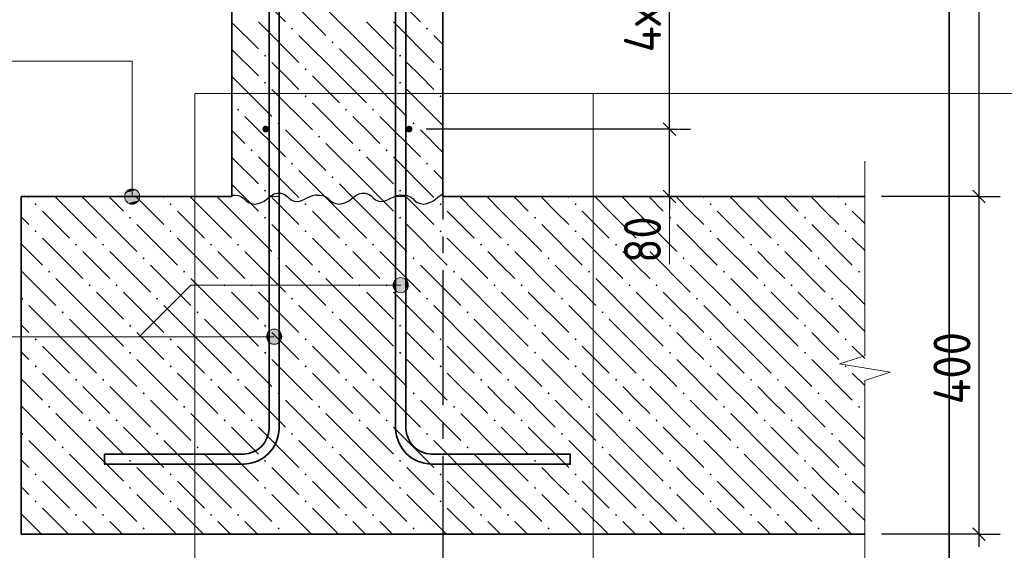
# Model space of a CAD drawing. Header units: millimetres. Extents: x 0 to 42000, y 0 to 29700.
# Tile 4 of 20: x 5649 to 11485, y 9208 to 12351. Entities that reach past the tile are written whole.
import ezdxf

# ---------------------------------------------------------------- set-up
doc = ezdxf.new("R2010")
doc.units = ezdxf.units.MM
doc.linetypes.add('______5', pattern=[1100, 800, -100, 100, -100])
for name, color, linetype, lineweight in [('Standard', 7, 'Continuous', 25), ('Выпуски арматуры Г-обр.', 52, 'Continuous', 25), ('ЖБ Плита Фундамента верхний уровень', 7, 'Continuous', 35), ('ЖБ Стена верхний уровень', 7, 'Continuous', 35), ('Позиционная метка линия выноска', 7, 'Continuous', 13), ('Примечания', 7, 'Continuous', 13), ('Стена фоновая арматура У1', 7, 'Continuous', 18), ('Стена фоновая арматура Х1', 7, 'Continuous', 35)]:
    doc.layers.add(name, color=color, linetype=linetype, lineweight=lineweight)
doc.layers.add('Оси', color=7, linetype='______5')
doc.styles.add('ISOCPEUR', font='txt')

msp = doc.modelspace()

# ---------------------------------------------------------------- hatches: boundary and pattern name
at = {"layer": 'ЖБ Плита Фундамента верхний уровень', "linetype": 'Continuous', "lineweight": 18, "transparency": 33554687}
for points in [[(5737.3, 11257.9), (5743.8, 11264.4), (5750.3, 11257.9), (5743.8, 11251.4)], [(6537.3, 11257.9), (6543.8, 11264.4), (6550.3, 11257.9), (6543.8, 11251.4)], [(7337.3, 11257.9), (7343.8, 11264.4), (7350.3, 11257.9), (7343.8, 11251.4)], [(8137.3, 11257.9), (8143.8, 11264.4), (8150.3, 11257.9), (8143.8, 11251.4)], [(8937.3, 11257.9), (8943.8, 11264.4), (8950.3, 11257.9), (8943.8, 11251.4)], [(9737.3, 11257.9), (9743.8, 11264.4), (9750.3, 11257.9), (9743.8, 11251.4)], [(10537.3, 11257.9), (10543.8, 11264.4), (10550.3, 11257.9), (10543.8, 11251.4)], [(6297.3, 11177.9), (6303.8, 11184.4), (6310.3, 11177.9), (6303.8, 11171.4)], [(7097.3, 11177.9), (7103.8, 11184.4), (7110.3, 11177.9), (7103.8, 11171.4)], [(7897.3, 11177.9), (7903.8, 11184.4), (7910.3, 11177.9), (7903.8, 11171.4)], [(8697.3, 11177.9), (8703.8, 11184.4), (8710.3, 11177.9), (8703.8, 11171.4)], [(9497.3, 11177.9), (9503.8, 11184.4), (9510.3, 11177.9), (9503.8, 11171.4)], [(10297.3, 11177.9), (10303.8, 11184.4), (10310.3, 11177.9), (10303.8, 11171.4)], [(5737.3, 11097.9), (5743.8, 11104.4), (5750.3, 11097.9), (5743.8, 11091.4)], [(6537.3, 11097.9), (6543.8, 11104.4), (6550.3, 11097.9), (6543.8, 11091.4)], [(7337.3, 11097.9), (7343.8, 11104.4), (7350.3, 11097.9), (7343.8, 11091.4)], [(8137.3, 11097.9), (8143.8, 11104.4), (8150.3, 11097.9), (8143.8, 11091.4)], [(8937.3, 11097.9), (8943.8, 11104.4), (8950.3, 11097.9), (8943.8, 11091.4)], [(9737.3, 11097.9), (9743.8, 11104.4), (9750.3, 11097.9), (9743.8, 11091.4)], [(10537.3, 11097.9), (10543.8, 11104.4), (10550.3, 11097.9), (10543.8, 11091.4)], [(5977.3, 11017.9), (5983.8, 11024.4), (5990.3, 11017.9), (5983.8, 11011.4)], [(6137.3, 11017.9), (6143.8, 11024.4), (6150.3, 11017.9), (6143.8, 11011.4)], [(6777.3, 11017.9), (6783.8, 11024.4), (6790.3, 11017.9), (6783.8, 11011.4)], [(6937.3, 11017.9), (6943.8, 11024.4), (6950.3, 11017.9), (6943.8, 11011.4)], [(7577.3, 11017.9), (7583.8, 11024.4), (7590.3, 11017.9), (7583.8, 11011.4)], [(7737.3, 11017.9), (7743.8, 11024.4), (7750.3, 11017.9), (7743.8, 11011.4)], [(8377.3, 11017.9), (8383.8, 11024.4), (8390.3, 11017.9), (8383.8, 11011.4)], [(8537.3, 11017.9), (8543.8, 11024.4), (8550.3, 11017.9), (8543.8, 11011.4)], [(9177.3, 11017.9), (9183.8, 11024.4), (9190.3, 11017.9), (9183.8, 11011.4)], [(9337.3, 11017.9), (9343.8, 11024.4), (9350.3, 11017.9), (9343.8, 11011.4)], [(9977.3, 11017.9), (9983.8, 11024.4), (9990.3, 11017.9), (9983.8, 11011.4)], [(10137.3, 11017.9), (10143.8, 11024.4), (10150.3, 11017.9), (10143.8, 11011.4)], [(6377.3, 10937.9), (6383.8, 10944.4), (6390.3, 10937.9), (6383.8, 10931.4)], [(7177.3, 10937.9), (7183.8, 10944.4), (7190.3, 10937.9), (7183.8, 10931.4)], [(7977.3, 10937.9), (7983.8, 10944.4), (7990.3, 10937.9), (7983.8, 10931.4)], [(8777.3, 10937.9), (8783.8, 10944.4), (8790.3, 10937.9), (8783.8, 10931.4)], [(9577.3, 10937.9), (9583.8, 10944.4), (9590.3, 10937.9), (9583.8, 10931.4)], [(10377.3, 10937.9), (10383.8, 10944.4), (10390.3, 10937.9), (10383.8, 10931.4)], [(5817.3, 10857.9), (5823.8, 10864.4), (5830.3, 10857.9), (5823.8, 10851.4)], [(6617.3, 10857.9), (6623.8, 10864.4), (6630.3, 10857.9), (6623.8, 10851.4)], [(7417.3, 10857.9), (7423.8, 10864.4), (7430.3, 10857.9), (7423.8, 10851.4)], [(8217.3, 10857.9), (8223.8, 10864.4), (8230.3, 10857.9), (8223.8, 10851.4)], [(9017.3, 10857.9), (9023.8, 10864.4), (9030.3, 10857.9), (9023.8, 10851.4)], [(9817.3, 10857.9), (9823.8, 10864.4), (9830.3, 10857.9), (9823.8, 10851.4)], [(10617.3, 10857.9), (10623.8, 10864.4), (10630.3, 10857.9), (10623.8, 10851.4)], [(6057.3, 10777.9), (6063.8, 10784.4), (6070.3, 10777.9), (6063.8, 10771.4)], [(6217.3, 10777.9), (6223.8, 10784.4), (6230.3, 10777.9), (6223.8, 10771.4)], [(6857.3, 10777.9), (6863.8, 10784.4), (6870.3, 10777.9), (6863.8, 10771.4)], [(7017.3, 10777.9), (7023.8, 10784.4), (7030.3, 10777.9), (7023.8, 10771.4)], [(7657.3, 10777.9), (7663.8, 10784.4), (7670.3, 10777.9), (7663.8, 10771.4)], [(7817.3, 10777.9), (7823.8, 10784.4), (7830.3, 10777.9), (7823.8, 10771.4)], [(8457.3, 10777.9), (8463.8, 10784.4), (8470.3, 10777.9), (8463.8, 10771.4)], [(8617.3, 10777.9), (8623.8, 10784.4), (8630.3, 10777.9), (8623.8, 10771.4)], [(9257.3, 10777.9), (9263.8, 10784.4), (9270.3, 10777.9), (9263.8, 10771.4)], [(9417.3, 10777.9), (9423.8, 10784.4), (9430.3, 10777.9), (9423.8, 10771.4)], [(10057.3, 10777.9), (10063.8, 10784.4), (10070.3, 10777.9), (10063.8, 10771.4)], [(10217.3, 10777.9), (10223.8, 10784.4), (10230.3, 10777.9), (10223.8, 10771.4)], [(5657.4, 10698), (5663.8, 10704.4), (5670.3, 10697.9), (5663.8, 10691.4), (5657.4, 10697.7)], [(6457.3, 10697.9), (6463.8, 10704.4), (6470.3, 10697.9), (6463.8, 10691.4)], [(7257.3, 10697.9), (7263.8, 10704.4), (7270.3, 10697.9), (7263.8, 10691.4)], [(8057.3, 10697.9), (8063.8, 10704.4), (8070.3, 10697.9), (8063.8, 10691.4)], [(8857.3, 10697.9), (8863.8, 10704.4), (8870.3, 10697.9), (8863.8, 10691.4)], [(9657.3, 10697.9), (9663.8, 10704.4), (9670.3, 10697.9), (9663.8, 10691.4)], [(10457.3, 10697.9), (10463.8, 10704.4), (10470.3, 10697.9), (10463.8, 10691.4)], [(5897.3, 10617.9), (5903.8, 10624.4), (5910.3, 10617.9), (5903.8, 10611.4)], [(6697.3, 10617.9), (6703.8, 10624.4), (6710.3, 10617.9), (6703.8, 10611.4)], [(7497.3, 10617.9), (7503.8, 10624.4), (7510.3, 10617.9), (7503.8, 10611.4)], [(8297.3, 10617.9), (8303.8, 10624.4), (8310.3, 10617.9), (8303.8, 10611.4)], [(9097.3, 10617.9), (9103.8, 10624.4), (9110.3, 10617.9), (9103.8, 10611.4)], [(9897.3, 10617.9), (9903.8, 10624.4), (9910.3, 10617.9), (9903.8, 10611.4)], [(6297.3, 10537.9), (6303.8, 10544.4), (6310.3, 10537.9), (6303.8, 10531.4)], [(7097.3, 10537.9), (7103.8, 10544.4), (7110.3, 10537.9), (7103.8, 10531.4)], [(7897.3, 10537.9), (7903.8, 10544.4), (7910.3, 10537.9), (7903.8, 10531.4)], [(8697.3, 10537.9), (8703.8, 10544.4), (8710.3, 10537.9), (8703.8, 10531.4)], [(9497.3, 10537.9), (9503.8, 10544.4), (9510.3, 10537.9), (9503.8, 10531.4)], [(10297.3, 10537.9), (10303.8, 10544.4), (10310.3, 10537.9), (10303.8, 10531.4)], [(5737.3, 10457.9), (5743.8, 10464.4), (5750.3, 10457.9), (5743.8, 10451.4)], [(6537.3, 10457.9), (6543.8, 10464.4), (6550.3, 10457.9), (6543.8, 10451.4)], [(7337.3, 10457.9), (7343.8, 10464.4), (7350.3, 10457.9), (7343.8, 10451.4)], [(8137.3, 10457.9), (8143.8, 10464.4), (8150.3, 10457.9), (8143.8, 10451.4)], [(8937.3, 10457.9), (8943.8, 10464.4), (8950.3, 10457.9), (8943.8, 10451.4)], [(9737.3, 10457.9), (9743.8, 10464.4), (9750.3, 10457.9), (9743.8, 10451.4)], [(10537.3, 10457.9), (10543.8, 10464.4), (10550.3, 10457.9), (10543.8, 10451.4)], [(6297.3, 10377.9), (6303.8, 10384.4), (6310.3, 10377.9), (6303.8, 10371.4)], [(7097.3, 10377.9), (7103.8, 10384.4), (7110.3, 10377.9), (7103.8, 10371.4)], [(7897.3, 10377.9), (7903.8, 10384.4), (7910.3, 10377.9), (7903.8, 10371.4)], [(8697.3, 10377.9), (8703.8, 10384.4), (8710.3, 10377.9), (8703.8, 10371.4)], [(9497.3, 10377.9), (9503.8, 10384.4), (9510.3, 10377.9), (9503.8, 10371.4)], [(10297.3, 10377.9), (10303.8, 10384.4), (10310.3, 10377.9), (10303.8, 10371.4)], [(5737.3, 10297.9), (5743.8, 10304.4), (5750.3, 10297.9), (5743.8, 10291.4)], [(6537.3, 10297.9), (6543.8, 10304.4), (6550.3, 10297.9), (6543.8, 10291.4)], [(7337.3, 10297.9), (7343.8, 10304.4), (7350.3, 10297.9), (7343.8, 10291.4)], [(8137.3, 10297.9), (8143.8, 10304.4), (8150.3, 10297.9), (8143.8, 10291.4)], [(8937.3, 10297.9), (8943.8, 10304.4), (8950.3, 10297.9), (8943.8, 10291.4)], [(9737.3, 10297.9), (9743.8, 10304.4), (9750.3, 10297.9), (9743.8, 10291.4)], [(10537.3, 10297.9), (10543.8, 10304.4), (10550.3, 10297.9), (10543.8, 10291.4)], [(5977.3, 10217.9), (5983.8, 10224.4), (5990.3, 10217.9), (5983.8, 10211.4)], [(6137.3, 10217.9), (6143.8, 10224.4), (6150.3, 10217.9), (6143.8, 10211.4)], [(6777.3, 10217.9), (6783.8, 10224.4), (6790.3, 10217.9), (6783.8, 10211.4)], [(6937.3, 10217.9), (6943.8, 10224.4), (6950.3, 10217.9), (6943.8, 10211.4)], [(7577.3, 10217.9), (7583.8, 10224.4), (7590.3, 10217.9), (7583.8, 10211.4)], [(7737.3, 10217.9), (7743.8, 10224.4), (7750.3, 10217.9), (7743.8, 10211.4)], [(8377.3, 10217.9), (8383.8, 10224.4), (8390.3, 10217.9), (8383.8, 10211.4)], [(8537.3, 10217.9), (8543.8, 10224.4), (8550.3, 10217.9), (8543.8, 10211.4)], [(9177.3, 10217.9), (9183.8, 10224.4), (9190.3, 10217.9), (9183.8, 10211.4)], [(9337.3, 10217.9), (9343.8, 10224.4), (9350.3, 10217.9), (9343.8, 10211.4)], [(9977.3, 10217.9), (9983.8, 10224.4), (9990.3, 10217.9), (9983.8, 10211.4)], [(10137.3, 10217.9), (10143.8, 10224.4), (10150.3, 10217.9), (10143.8, 10211.4)], [(6377.3, 10137.9), (6383.8, 10144.4), (6390.3, 10137.9), (6383.8, 10131.4)], [(7177.3, 10137.9), (7183.8, 10144.4), (7190.3, 10137.9), (7183.8, 10131.4)], [(7977.3, 10137.9), (7983.8, 10144.4), (7990.3, 10137.9), (7983.8, 10131.4)], [(8777.3, 10137.9), (8783.8, 10144.4), (8790.3, 10137.9), (8783.8, 10131.4)], [(9577.3, 10137.9), (9583.8, 10144.4), (9590.3, 10137.9), (9583.8, 10131.4)], [(10377.3, 10137.9), (10383.8, 10144.4), (10390.3, 10137.9), (10383.8, 10131.4)], [(5817.3, 10057.9), (5823.8, 10064.4), (5830.3, 10057.9), (5823.8, 10051.4)], [(6617.3, 10057.9), (6623.8, 10064.4), (6630.3, 10057.9), (6623.8, 10051.4)], [(7417.3, 10057.9), (7423.8, 10064.4), (7430.3, 10057.9), (7423.8, 10051.4)], [(8217.3, 10057.9), (8223.8, 10064.4), (8230.3, 10057.9), (8223.8, 10051.4)], [(9017.3, 10057.9), (9023.8, 10064.4), (9030.3, 10057.9), (9023.8, 10051.4)], [(9817.3, 10057.9), (9823.8, 10064.4), (9830.3, 10057.9), (9823.8, 10051.4)], [(10617.3, 10057.9), (10623.8, 10064.4), (10630.3, 10057.9), (10623.8, 10051.4)], [(6057.3, 9977.9), (6063.8, 9984.4), (6070.3, 9977.9), (6063.8, 9971.4)], [(6217.3, 9977.9), (6223.8, 9984.4), (6230.3, 9977.9), (6223.8, 9971.4)], [(6857.3, 9977.9), (6863.8, 9984.4), (6870.3, 9977.9), (6863.8, 9971.4)], [(7017.3, 9977.9), (7023.8, 9984.4), (7030.3, 9977.9), (7023.8, 9971.4)], [(7657.3, 9977.9), (7663.8, 9984.4), (7670.3, 9977.9), (7663.8, 9971.4)], [(7817.3, 9977.9), (7823.8, 9984.4), (7830.3, 9977.9), (7823.8, 9971.4)], [(8457.3, 9977.9), (8463.8, 9984.4), (8470.3, 9977.9), (8463.8, 9971.4)], [(8617.3, 9977.9), (8623.8, 9984.4), (8630.3, 9977.9), (8623.8, 9971.4)], [(9257.3, 9977.9), (9263.8, 9984.4), (9270.3, 9977.9), (9263.8, 9971.4)], [(9417.3, 9977.9), (9423.8, 9984.4), (9430.3, 9977.9), (9423.8, 9971.4)], [(10057.3, 9977.9), (10063.8, 9984.4), (10070.3, 9977.9), (10063.8, 9971.4)], [(10217.3, 9977.9), (10223.8, 9984.4), (10230.3, 9977.9), (10223.8, 9971.4)], [(5657.4, 9898), (5663.8, 9904.4), (5670.3, 9897.9), (5663.8, 9891.4), (5657.4, 9897.7)], [(6457.3, 9897.9), (6463.8, 9904.4), (6470.3, 9897.9), (6463.8, 9891.4)], [(7257.3, 9897.9), (7263.8, 9904.4), (7270.3, 9897.9), (7263.8, 9891.4)], [(8057.3, 9897.9), (8063.8, 9904.4), (8070.3, 9897.9), (8063.8, 9891.4)], [(8857.3, 9897.9), (8863.8, 9904.4), (8870.3, 9897.9), (8863.8, 9891.4)], [(9657.3, 9897.9), (9663.8, 9904.4), (9670.3, 9897.9), (9663.8, 9891.4)], [(10457.3, 9897.9), (10463.8, 9904.4), (10470.3, 9897.9), (10463.8, 9891.4)], [(5897.3, 9817.9), (5903.8, 9824.4), (5910.3, 9817.9), (5903.8, 9811.4)], [(6697.3, 9817.9), (6703.8, 9824.4), (6710.3, 9817.9), (6703.8, 9811.4)], [(7497.3, 9817.9), (7503.8, 9824.4), (7510.3, 9817.9), (7503.8, 9811.4)], [(8297.3, 9817.9), (8303.8, 9824.4), (8310.3, 9817.9), (8303.8, 9811.4)], [(9097.3, 9817.9), (9103.8, 9824.4), (9110.3, 9817.9), (9103.8, 9811.4)], [(9897.3, 9817.9), (9903.8, 9824.4), (9910.3, 9817.9), (9903.8, 9811.4)], [(6297.3, 9737.9), (6303.8, 9744.4), (6310.3, 9737.9), (6303.8, 9731.4)], [(7097.3, 9737.9), (7103.8, 9744.4), (7110.3, 9737.9), (7103.8, 9731.4)], [(7897.3, 9737.9), (7903.8, 9744.4), (7910.3, 9737.9), (7903.8, 9731.4)], [(8697.3, 9737.9), (8703.8, 9744.4), (8710.3, 9737.9), (8703.8, 9731.4)], [(9497.3, 9737.9), (9503.8, 9744.4), (9510.3, 9737.9), (9503.8, 9731.4)], [(10297.3, 9737.9), (10303.8, 9744.4), (10310.3, 9737.9), (10303.8, 9731.4)], [(5737.3, 9657.9), (5743.8, 9664.4), (5750.3, 9657.9), (5743.8, 9651.4)], [(6537.3, 9657.9), (6543.8, 9664.4), (6550.3, 9657.9), (6543.8, 9651.4)], [(7337.3, 9657.9), (7343.8, 9664.4), (7350.3, 9657.9), (7343.8, 9651.4)], [(8137.3, 9657.9), (8143.8, 9664.4), (8150.3, 9657.9), (8143.8, 9651.4)], [(8937.3, 9657.9), (8943.8, 9664.4), (8950.3, 9657.9), (8943.8, 9651.4)], [(9737.3, 9657.9), (9743.8, 9664.4), (9750.3, 9657.9), (9743.8, 9651.4)], [(10537.3, 9657.9), (10543.8, 9664.4), (10550.3, 9657.9), (10543.8, 9651.4)], [(6297.3, 9577.9), (6303.8, 9584.4), (6310.3, 9577.9), (6303.8, 9571.4)], [(7097.3, 9577.9), (7103.8, 9584.4), (7110.3, 9577.9), (7103.8, 9571.4)], [(7897.3, 9577.9), (7903.8, 9584.4), (7910.3, 9577.9), (7903.8, 9571.4)], [(8697.3, 9577.9), (8703.8, 9584.4), (8710.3, 9577.9), (8703.8, 9571.4)], [(9497.3, 9577.9), (9503.8, 9584.4), (9510.3, 9577.9), (9503.8, 9571.4)], [(10297.3, 9577.9), (10303.8, 9584.4), (10310.3, 9577.9), (10303.8, 9571.4)], [(5737.3, 9497.9), (5743.8, 9504.4), (5750.3, 9497.9), (5743.8, 9491.4)], [(6537.3, 9497.9), (6543.8, 9504.4), (6550.3, 9497.9), (6543.8, 9491.4)], [(7337.3, 9497.9), (7343.8, 9504.4), (7350.3, 9497.9), (7343.8, 9491.4)], [(8137.3, 9497.9), (8143.8, 9504.4), (8150.3, 9497.9), (8143.8, 9491.4)], [(8937.3, 9497.9), (8943.8, 9504.4), (8950.3, 9497.9), (8943.8, 9491.4)], [(9737.3, 9497.9), (9743.8, 9504.4), (9750.3, 9497.9), (9743.8, 9491.4)], [(10537.3, 9497.9), (10543.8, 9504.4), (10550.3, 9497.9), (10543.8, 9491.4)], [(5977.3, 9417.9), (5983.8, 9424.4), (5990.3, 9417.9), (5983.8, 9411.4)], [(6137.3, 9417.9), (6143.8, 9424.4), (6150.3, 9417.9), (6143.8, 9411.4)], [(6777.3, 9417.9), (6783.8, 9424.4), (6790.3, 9417.9), (6783.8, 9411.4)], [(6937.3, 9417.9), (6943.8, 9424.4), (6950.3, 9417.9), (6943.8, 9411.4)], [(7577.3, 9417.9), (7583.8, 9424.4), (7590.3, 9417.9), (7583.8, 9411.4)], [(7737.3, 9417.9), (7743.8, 9424.4), (7750.3, 9417.9), (7743.8, 9411.4)], [(8377.3, 9417.9), (8383.8, 9424.4), (8390.3, 9417.9), (8383.8, 9411.4)], [(8537.3, 9417.9), (8543.8, 9424.4), (8550.3, 9417.9), (8543.8, 9411.4)], [(9177.3, 9417.9), (9183.8, 9424.4), (9190.3, 9417.9), (9183.8, 9411.4)], [(9337.3, 9417.9), (9343.8, 9424.4), (9350.3, 9417.9), (9343.8, 9411.4)], [(9977.3, 9417.9), (9983.8, 9424.4), (9990.3, 9417.9), (9983.8, 9411.4)], [(10137.3, 9417.9), (10143.8, 9424.4), (10150.3, 9417.9), (10143.8, 9411.4)], [(6377.3, 9337.9), (6383.8, 9344.4), (6390.3, 9337.9), (6383.8, 9331.4)], [(7177.3, 9337.9), (7183.8, 9344.4), (7190.3, 9337.9), (7183.8, 9331.4)], [(7977.3, 9337.9), (7983.8, 9344.4), (7990.3, 9337.9), (7983.8, 9331.4)], [(8777.3, 9337.9), (8783.8, 9344.4), (8790.3, 9337.9), (8783.8, 9331.4)], [(9577.3, 9337.9), (9583.8, 9344.4), (9590.3, 9337.9), (9583.8, 9331.4)], [(10377.3, 9337.9), (10383.8, 9344.4), (10390.3, 9337.9), (10383.8, 9331.4)]]:
    msp.add_hatch(color=7, dxfattribs=at).paths.add_polyline_path(points, flags=16)
at = {"layer": 'ЖБ Стена верхний уровень', "linetype": 'Continuous', "lineweight": 18, "transparency": 33554687}
for points in [[(7257.3, 12297.9), (7263.8, 12304.4), (7270.3, 12297.9), (7263.8, 12291.4)], [(8057.3, 12297.9), (8063.8, 12304.4), (8070.3, 12297.9), (8063.8, 12291.4)], [(7497.3, 12217.9), (7503.8, 12224.4), (7510.3, 12217.9), (7503.8, 12211.4)], [(7097.3, 12137.9), (7103.8, 12144.4), (7110.3, 12137.9), (7103.8, 12131.4)], [(7897.3, 12137.9), (7903.8, 12144.4), (7910.3, 12137.9), (7903.8, 12131.4)], [(7337.3, 12057.9), (7343.8, 12064.4), (7350.3, 12057.9), (7343.8, 12051.4)], [(8137.3, 12057.9), (8143.8, 12064.4), (8150.3, 12057.9), (8143.8, 12051.4)], [(7097.3, 11977.9), (7103.8, 11984.4), (7110.3, 11977.9), (7103.8, 11971.4)], [(7897.3, 11977.9), (7903.8, 11984.4), (7910.3, 11977.9), (7903.8, 11971.4)], [(7337.3, 11897.9), (7343.8, 11904.4), (7350.3, 11897.9), (7343.8, 11891.4)], [(8137.3, 11897.9), (8143.8, 11904.4), (8150.3, 11897.9), (8143.8, 11891.4)], [(6937.3, 11817.9), (6943.8, 11824.4), (6950.3, 11817.9), (6943.8, 11811.4)], [(7577.3, 11817.9), (7583.8, 11824.4), (7590.3, 11817.9), (7583.8, 11811.4)], [(7737.3, 11817.9), (7743.8, 11824.4), (7750.3, 11817.9), (7743.8, 11811.4)], [(7177.3, 11737.9), (7183.8, 11744.4), (7190.3, 11737.9), (7183.8, 11731.4)], [(7977.3, 11737.9), (7983.8, 11744.4), (7990.3, 11737.9), (7983.8, 11731.4)], [(7417.3, 11657.9), (7423.8, 11664.4), (7430.3, 11657.9), (7423.8, 11651.4)], [(7017.3, 11577.9), (7023.8, 11584.4), (7030.3, 11577.9), (7023.8, 11571.4)], [(7657.3, 11577.9), (7663.8, 11584.4), (7670.3, 11577.9), (7663.8, 11571.4)], [(7817.3, 11577.9), (7823.8, 11584.4), (7830.3, 11577.9), (7823.8, 11571.4)], [(7257.3, 11497.9), (7263.8, 11504.4), (7270.3, 11497.9), (7263.8, 11491.4)], [(8057.3, 11497.9), (8063.8, 11504.4), (8070.3, 11497.9), (8063.8, 11491.4)], [(7497.3, 11417.9), (7503.8, 11424.4), (7510.3, 11417.9), (7503.8, 11411.4)], [(7097.3, 11337.9), (7103.8, 11344.4), (7110.3, 11337.9), (7103.8, 11331.4)], [(7897.3, 11337.9), (7903.8, 11344.4), (7910.3, 11337.9), (7903.8, 11331.4)]]:
    msp.add_hatch(color=7, dxfattribs=at).paths.add_polyline_path(points, flags=16)
at = {"layer": 'Позиционная метка линия выноска', "linetype": 'Continuous', "lineweight": 13, "transparency": 33554687}
for points in [[(6271.2, 11303.2), (6361.2, 11303.2), (6354.9, 11325.7)], [(6271.2, 11303.2), (6354.9, 11325.7), (6277.5, 11325.7)], [(6277.5, 11325.7), (6354.9, 11325.7), (6338.7, 11341.9)], [(6277.5, 11325.7), (6338.7, 11341.9), (6293.7, 11341.9)], [(6293.7, 11341.9), (6338.7, 11341.9), (6316.2, 11348.2)], [(6277.5, 11280.7), (6361.2, 11303.2), (6271.2, 11303.2)], [(6277.5, 11280.7), (6354.9, 11280.7), (6361.2, 11303.2)], [(6293.7, 11264.5), (6354.9, 11280.7), (6277.5, 11280.7)], [(6293.7, 11264.5), (6338.7, 11264.5), (6354.9, 11280.7)], [(6338.7, 11264.5), (6293.7, 11264.5), (6316.2, 11258.2)], [(7868.8, 10756.3), (7868.8, 10801.3), (7862.5, 10778.8)], [(7885, 10740.1), (7885, 10817.5), (7868.8, 10801.3)], [(7885, 10740.1), (7868.8, 10801.3), (7868.8, 10756.3)], [(7907.5, 10733.8), (7907.5, 10823.7), (7885, 10817.5)], [(7907.5, 10733.8), (7885, 10817.5), (7885, 10740.1)], [(7929.9, 10740.1), (7929.9, 10817.5), (7907.5, 10823.7)], [(7929.9, 10740.1), (7907.5, 10823.7), (7907.5, 10733.8)], [(7946.1, 10756.3), (7946.1, 10801.3), (7929.9, 10817.5)], [(7946.1, 10756.3), (7929.9, 10817.5), (7929.9, 10740.1)], [(7946.1, 10801.3), (7946.1, 10756.3), (7952.4, 10778.8)], [(7134.9, 10434.7), (7134.9, 10512.1), (7118.8, 10495.9)], [(7157.4, 10428.4), (7157.4, 10518.4), (7134.9, 10512.1)], [(7157.4, 10428.4), (7134.9, 10512.1), (7134.9, 10434.7)], [(7180, 10434.7), (7180, 10512.1), (7157.4, 10518.4)], [(7180, 10434.7), (7157.4, 10518.4), (7157.4, 10428.4)], [(7196.1, 10450.9), (7196.1, 10495.9), (7180, 10512.1)], [(7196.1, 10450.9), (7180, 10512.1), (7180, 10434.7)], [(7118.8, 10450.9), (7118.8, 10495.9), (7112.5, 10473.4)], [(7134.9, 10434.7), (7118.8, 10495.9), (7118.8, 10450.9)], [(7196.1, 10495.9), (7196.1, 10450.9), (7202.5, 10473.4)]]:
    msp.add_hatch(color=7, dxfattribs=at).paths.add_polyline_path(points)
at = {"layer": 'Стена фоновая арматура У1', "linetype": 'Continuous', "lineweight": 13, "transparency": 33554687}
for points in [[(7127.4, 11703.2), (7125.9, 11710.9), (7121.6, 11717.4), (7115.1, 11721.7), (7107.5, 11723.2), (7099.8, 11721.7), (7093.3, 11717.4), (7089, 11710.9), (7087.5, 11703.2), (7089, 11695.6), (7093.3, 11689.1), (7099.8, 11684.8), (7107.5, 11683.2), (7115.1, 11684.8), (7121.6, 11689.1), (7125.9, 11695.6)], [(7977.4, 11703.2), (7975.9, 11710.9), (7971.6, 11717.4), (7965.1, 11721.7), (7957.4, 11723.2), (7949.8, 11721.7), (7943.3, 11717.4), (7939, 11710.9), (7937.4, 11703.2), (7939, 11695.6), (7943.3, 11689.1), (7949.8, 11684.8), (7957.4, 11683.2), (7965.1, 11684.8), (7971.6, 11689.1), (7975.9, 11695.6)]]:
    msp.add_hatch(color=7, dxfattribs=at).paths.add_polyline_path(points)

# ---------------------------------------------------------------- linework, layer by layer
at = {"layer": 'Standard', "color": 7, "linetype": 'Continuous', "lineweight": -3, "transparency": 33554687}
for p, q in [((11334.6, 25003.2), (11334.6, 11303.2)), ((9500.5, 11703.2), (9375.5, 11703.2)), ((9500.5, 11703.2), (9625.5, 11703.2)), ((9500.5, 11303.2), (9500.5, 11703.2)), ((9500.5, 11303.2), (9375.5, 11303.2)), ((9500.5, 11303.2), (9625.5, 11303.2)), ((9500.5, 11303.2), (9650.5, 11303.2)), ((9500.5, 11303.2), (9500.5, 11228.2)), ((11334.6, 11303.2), (11209.6, 11303.2)), ((11334.6, 11303.2), (11459.6, 11303.2)), ((11334.6, 11303.2), (11334.6, 9303.2)), ((11334.6, 9303.2), (10757.4, 9303.2)), ((11334.6, 9303.2), (11209.6, 9303.2)), ((11334.6, 9303.2), (11459.6, 9303.2)), ((11334.6, 9303.2), (11334.6, 9228.2))]:
    msp.add_line(p, q, dxfattribs=at)
at = {"layer": 'Standard', "color": 254, "linetype": 'Continuous', "lineweight": 13, "true_color": 0xc4c4ff, "transparency": 33554687}
msp.add_line((9047.7, 11914.7), (9047.7, 500), dxfattribs=at)
at = {"layer": 'Standard', "color": 7, "linetype": 'Continuous', "lineweight": 25, "transparency": 33554687}
for p, q in [((9538, 11665.7), (9463, 11740.7)), ((9538, 11265.7), (9463, 11340.7)), ((11297.1, 11340.7), (11372.1, 11265.7)), ((11297.1, 9340.7), (11372.1, 9265.7))]:
    msp.add_line(p, q, dxfattribs=at)
at = {"layer": 'Standard', "color": 7, "linetype": 'Continuous', "lineweight": 13, "transparency": 33554687}
msp.add_line((9500.5, 11303.2), (9500.5, 10903.2), dxfattribs=at)
at = {"layer": 'Standard', "color": 254, "linetype": 'Continuous', "lineweight": 35, "true_color": 0xc4c4ff, "transparency": 33554687}
msp.add_lwpolyline([(3044.4, 8803.2), (11157.4, 8803.2), (11157.4, 26503.2), (3044.4, 26503.2), (3044.4, 8803.2)], dxfattribs=at)
at = {"layer": 'Standard', "color": 7, "linetype": 'Continuous', "lineweight": -3, "transparency": 33554687}
for points in [[(9500.5, 11703.2), (9500.5, 12121.1), (9500.5, 12121.1), (9500.5, 13953.2)], [(9500.5, 11703.2), (9483.5, 11703.2), (9483.5, 11703.2), (9483.5, 11703.2), (9483.5, 11703.2), (9483.5, 11703.2), (9483.5, 11703.2), (9483.5, 11703.2), (9483.5, 11703.2), (8057.4, 11703.2)], [(11334.6, 11303.2), (11317.6, 11303.2), (11317.6, 11303.2), (10757.4, 11303.2)]]:
    msp.add_lwpolyline(points, dxfattribs=at)
at = {"layer": 'Standard', "color": 7, "linetype": 'Continuous', "lineweight": 13, "transparency": 33554687}
msp.add_lwpolyline([(6688, 500), (23000, 500), (23000, 11914.7), (6688, 11914.7), (6688, 500)], dxfattribs=at)
at = {"layer": 'Выпуски арматуры Г-обр.', "color": 7, "linetype": 'Continuous', "lineweight": 35, "transparency": 33554687}
for points in [[(7187.5, 16303.2), (7187.5, 9924.1), (7182.2, 9886.4), (7169.3, 9847.2), (7149.1, 9811.1), (7124.3, 9781.4), (7094.6, 9756.6), (7058.5, 9736.4), (7019.3, 9723.5), (6981.6, 9718.2), (6152.4, 9718.2), (6152.4, 9778.2), (6977.5, 9778.2), (7005.7, 9782.2), (7034.2, 9791.6), (7060.4, 9806.2), (7081.7, 9824), (7099.5, 9845.3), (7114.1, 9871.5), (7123.5, 9900), (7127.4, 9928.2), (7127.4, 16303.2), (7187.5, 16303.2)], [(7937.5, 14303.2), (7937.5, 9928.2), (7941.4, 9900), (7950.8, 9871.5), (7965.4, 9845.3), (7983.2, 9824), (8004.5, 9806.2), (8030.7, 9791.6), (8059.2, 9782.2), (8087.4, 9778.2), (8912.5, 9778.2), (8912.5, 9718.2), (8083.3, 9718.2), (8045.6, 9723.5), (8006.4, 9736.4), (7970.3, 9756.6), (7940.6, 9781.4), (7915.8, 9811.1), (7895.6, 9847.2), (7882.7, 9886.4), (7877.5, 9924.1), (7877.5, 14303.2), (7937.5, 14303.2)]]:
    msp.add_lwpolyline(points, dxfattribs=at)
at = {"layer": 'ЖБ Плита Фундамента верхний уровень', "color": 7, "linetype": 'Continuous', "lineweight": 35, "transparency": 33554687}
for p, q in [((5657.4, 11303.2), (5657.4, 9303.2)), ((6907.5, 11303.2), (5657.4, 11303.2)), ((10657.4, 11303.2), (8157.4, 11303.2)), ((5657.4, 9303.2), (10657.4, 9303.2))]:
    msp.add_line(p, q, dxfattribs=at)
at = {"layer": 'ЖБ Плита Фундамента верхний уровень', "color": 252, "linetype": 'Continuous', "lineweight": 18, "true_color": 0x8f8f8f, "transparency": 33554687}
for p, q in [((5698.4, 11303.2), (5703.8, 11297.9)), ((5943.8, 11217.9), (5858.4, 11303.2)), ((6018.4, 11303.2), (6103.8, 11217.9)), ((6178.4, 11303.2), (6263.8, 11217.9)), ((6423.8, 11217.9), (6343.8, 11297.9)), ((6498.4, 11303.2), (6503.8, 11297.9)), ((6743.8, 11217.9), (6658.4, 11303.2)), ((6818.4, 11303.2), (6903.8, 11217.9)), ((6978.4, 11303.2), (7063.8, 11217.9)), ((7223.8, 11217.9), (7143.8, 11297.9)), ((7298.4, 11303.2), (7303.8, 11297.9)), ((7543.8, 11217.9), (7458.4, 11303.2)), ((7618.4, 11303.2), (7703.8, 11217.9)), ((7778.4, 11303.2), (7863.8, 11217.9)), ((8023.8, 11217.9), (7943.8, 11297.9)), ((8098.4, 11303.2), (8103.8, 11297.9)), ((8343.8, 11217.9), (8258.4, 11303.2)), ((8418.4, 11303.2), (8503.8, 11217.9)), ((8578.4, 11303.2), (8663.8, 11217.9)), ((8823.8, 11217.9), (8743.8, 11297.9)), ((8898.4, 11303.2), (8903.8, 11297.9)), ((9143.8, 11217.9), (9058.4, 11303.2)), ((9218.4, 11303.2), (9303.8, 11217.9)), ((9378.4, 11303.2), (9463.8, 11217.9)), ((9623.8, 11217.9), (9543.8, 11297.9)), ((9698.4, 11303.2), (9703.8, 11297.9)), ((9943.8, 11217.9), (9858.4, 11303.2)), ((10018.4, 11303.2), (10103.8, 11217.9)), ((10178.4, 11303.2), (10263.8, 11217.9)), ((10423.8, 11217.9), (10343.8, 11297.9)), ((10498.4, 11303.2), (10503.8, 11297.9)), ((5783.8, 11217.9), (5943.8, 11057.9)), ((5943.8, 11217.9), (6103.8, 11057.9)), ((6103.8, 11217.9), (6343.8, 10977.9)), ((6503.8, 11137.9), (6423.8, 11217.9)), ((6583.8, 11217.9), (6743.8, 11057.9)), ((6743.8, 11217.9), (6903.8, 11057.9)), ((6903.8, 11217.9), (7143.8, 10977.9)), ((7303.8, 11137.9), (7223.8, 11217.9)), ((7383.8, 11217.9), (7543.8, 11057.9)), ((7543.8, 11217.9), (7703.8, 11057.9)), ((7703.8, 11217.9), (7943.8, 10977.9)), ((8103.8, 11137.9), (8023.8, 11217.9)), ((8183.8, 11217.9), (8343.8, 11057.9)), ((8343.8, 11217.9), (8503.8, 11057.9)), ((8503.8, 11217.9), (8743.8, 10977.9)), ((8903.8, 11137.9), (8823.8, 11217.9)), ((8983.8, 11217.9), (9143.8, 11057.9)), ((9143.8, 11217.9), (9303.8, 11057.9)), ((9303.8, 11217.9), (9543.8, 10977.9)), ((9703.8, 11137.9), (9623.8, 11217.9)), ((9783.8, 11217.9), (9943.8, 11057.9)), ((9943.8, 11217.9), (10103.8, 11057.9)), ((10103.8, 11217.9), (10343.8, 10977.9)), ((10503.8, 11137.9), (10423.8, 11217.9)), ((10583.8, 11217.9), (10657.4, 11144.2)), ((5703.8, 11137.9), (5657.4, 11184.2)), ((6343.8, 11137.9), (6583.8, 10897.9)), ((7143.8, 11137.9), (7383.8, 10897.9)), ((7943.8, 11137.9), (8183.8, 10897.9)), ((8743.8, 11137.9), (8983.8, 10897.9)), ((9543.8, 11137.9), (9783.8, 10897.9)), ((10343.8, 11137.9), (10583.8, 10897.9)), ((5783.8, 11057.9), (6023.8, 10817.9)), ((6583.8, 11057.9), (6823.8, 10817.9)), ((7383.8, 11057.9), (7623.8, 10817.9)), ((8183.8, 11057.9), (8423.8, 10817.9)), ((8983.8, 11057.9), (9223.8, 10817.9)), ((9783.8, 11057.9), (10023.8, 10817.9)), ((10583.8, 11057.9), (10657.4, 10984.2)), ((5657.4, 11024.2), (5783.8, 10897.9)), ((6103.8, 10897.9), (6023.8, 10977.9)), ((6183.8, 10977.9), (6423.8, 10737.9)), ((6903.8, 10897.9), (6823.8, 10977.9)), ((6983.8, 10977.9), (7223.8, 10737.9)), ((7703.8, 10897.9), (7623.8, 10977.9)), ((7783.8, 10977.9), (8023.8, 10737.9)), ((8503.8, 10897.9), (8423.8, 10977.9)), ((8583.8, 10977.9), (8823.8, 10737.9)), ((9303.8, 10897.9), (9223.8, 10977.9)), ((9383.8, 10977.9), (9623.8, 10737.9)), ((10103.8, 10897.9), (10023.8, 10977.9)), ((10183.8, 10977.9), (10423.8, 10737.9)), ((5657.4, 10864.2), (5863.8, 10657.9)), ((6183.8, 10817.9), (6103.8, 10897.9)), ((6423.8, 10897.9), (6663.8, 10657.9)), ((6983.8, 10817.9), (6903.8, 10897.9)), ((7223.8, 10897.9), (7463.8, 10657.9)), ((7783.8, 10817.9), (7703.8, 10897.9)), ((8023.8, 10897.9), (8263.8, 10657.9)), ((8583.8, 10817.9), (8503.8, 10897.9)), ((8823.8, 10897.9), (9063.8, 10657.9)), ((9383.8, 10817.9), (9303.8, 10897.9)), ((9623.8, 10897.9), (9863.8, 10657.9)), ((10183.8, 10817.9), (10103.8, 10897.9)), ((10423.8, 10897.9), (10657.4, 10664.2)), ((6103.8, 10577.9), (5863.8, 10817.9)), ((6903.8, 10577.9), (6663.8, 10817.9)), ((7703.8, 10577.9), (7463.8, 10817.9)), ((8503.8, 10577.9), (8263.8, 10817.9)), ((9303.8, 10577.9), (9063.8, 10817.9)), ((10103.8, 10577.9), (9863.8, 10817.9)), ((6103.8, 10737.9), (6263.8, 10577.9)), ((6263.8, 10737.9), (6503.8, 10497.9)), ((6903.8, 10737.9), (7063.8, 10577.9)), ((7063.8, 10737.9), (7303.8, 10497.9)), ((7703.8, 10737.9), (7863.8, 10577.9)), ((7863.8, 10737.9), (8103.8, 10497.9)), ((8503.8, 10737.9), (8663.8, 10577.9)), ((8663.8, 10737.9), (8903.8, 10497.9)), ((9303.8, 10737.9), (9463.8, 10577.9)), ((9463.8, 10737.9), (9703.8, 10497.9)), ((10103.8, 10737.9), (10263.8, 10577.9)), ((10263.8, 10737.9), (10503.8, 10497.9)), ((5943.8, 10417.9), (5703.8, 10657.9)), ((6743.8, 10417.9), (6503.8, 10657.9)), ((7543.8, 10417.9), (7303.8, 10657.9)), ((8343.8, 10417.9), (8103.8, 10657.9)), ((9143.8, 10417.9), (8903.8, 10657.9)), ((9943.8, 10417.9), (9703.8, 10657.9)), ((10657.4, 10504.2), (10503.8, 10657.9)), ((5943.8, 10577.9), (6103.8, 10417.9)), ((6103.8, 10577.9), (6263.8, 10417.9)), ((6743.8, 10577.9), (6903.8, 10417.9)), ((6903.8, 10577.9), (7063.8, 10417.9)), ((7543.8, 10577.9), (7703.8, 10417.9)), ((7703.8, 10577.9), (7863.8, 10417.9)), ((8343.8, 10577.9), (8503.8, 10417.9)), ((8503.8, 10577.9), (8663.8, 10417.9)), ((9143.8, 10577.9), (9303.8, 10417.9)), ((9303.8, 10577.9), (9463.8, 10417.9)), ((9943.8, 10577.9), (10103.8, 10417.9)), ((10103.8, 10577.9), (10263.8, 10417.9)), ((5657.4, 10544.2), (5703.8, 10497.9)), ((6423.8, 10417.9), (6343.8, 10497.9)), ((7223.8, 10417.9), (7143.8, 10497.9)), ((8023.8, 10417.9), (7943.8, 10497.9)), ((8823.8, 10417.9), (8743.8, 10497.9)), ((9623.8, 10417.9), (9543.8, 10497.9)), ((10423.8, 10417.9), (10343.8, 10497.9)), ((5783.8, 10417.9), (5943.8, 10257.9)), ((5943.8, 10417.9), (6103.8, 10257.9)), ((6103.8, 10417.9), (6343.8, 10177.9)), ((6503.8, 10337.9), (6423.8, 10417.9)), ((6583.8, 10417.9), (6743.8, 10257.9)), ((6743.8, 10417.9), (6903.8, 10257.9)), ((6903.8, 10417.9), (7143.8, 10177.9)), ((7303.8, 10337.9), (7223.8, 10417.9)), ((7383.8, 10417.9), (7543.8, 10257.9)), ((7543.8, 10417.9), (7703.8, 10257.9)), ((7703.8, 10417.9), (7943.8, 10177.9)), ((8103.8, 10337.9), (8023.8, 10417.9)), ((8183.8, 10417.9), (8343.8, 10257.9)), ((8343.8, 10417.9), (8503.8, 10257.9)), ((8503.8, 10417.9), (8743.8, 10177.9)), ((8903.8, 10337.9), (8823.8, 10417.9)), ((8983.8, 10417.9), (9143.8, 10257.9)), ((9143.8, 10417.9), (9303.8, 10257.9)), ((9303.8, 10417.9), (9543.8, 10177.9)), ((9703.8, 10337.9), (9623.8, 10417.9)), ((9783.8, 10417.9), (9943.8, 10257.9)), ((9943.8, 10417.9), (10103.8, 10257.9)), ((10103.8, 10417.9), (10343.8, 10177.9)), ((10503.8, 10337.9), (10423.8, 10417.9)), ((10583.8, 10417.9), (10657.4, 10344.2)), ((5703.8, 10337.9), (5657.4, 10384.2)), ((6343.8, 10337.9), (6583.8, 10097.9)), ((7143.8, 10337.9), (7383.8, 10097.9)), ((7943.8, 10337.9), (8183.8, 10097.9)), ((8743.8, 10337.9), (8983.8, 10097.9)), ((9543.8, 10337.9), (9783.8, 10097.9)), ((10343.8, 10337.9), (10583.8, 10097.9)), ((5657.4, 10224.2), (5783.8, 10097.9)), ((5783.8, 10257.9), (6023.8, 10017.9)), ((6583.8, 10257.9), (6823.8, 10017.9)), ((7383.8, 10257.9), (7623.8, 10017.9)), ((8183.8, 10257.9), (8423.8, 10017.9)), ((8983.8, 10257.9), (9223.8, 10017.9)), ((9783.8, 10257.9), (10023.8, 10017.9)), ((10583.8, 10257.9), (10657.4, 10184.2)), ((6103.8, 10097.9), (6023.8, 10177.9)), ((6183.8, 10177.9), (6423.8, 9937.9)), ((6903.8, 10097.9), (6823.8, 10177.9)), ((6983.8, 10177.9), (7223.8, 9937.9)), ((7703.8, 10097.9), (7623.8, 10177.9)), ((7783.8, 10177.9), (8023.8, 9937.9)), ((8503.8, 10097.9), (8423.8, 10177.9)), ((8583.8, 10177.9), (8823.8, 9937.9)), ((9303.8, 10097.9), (9223.8, 10177.9)), ((9383.8, 10177.9), (9623.8, 9937.9)), ((10103.8, 10097.9), (10023.8, 10177.9)), ((10183.8, 10177.9), (10423.8, 9937.9)), ((6183.8, 10017.9), (6103.8, 10097.9)), ((6423.8, 10097.9), (6663.8, 9857.9)), ((6983.8, 10017.9), (6903.8, 10097.9)), ((7223.8, 10097.9), (7463.8, 9857.9)), ((7783.8, 10017.9), (7703.8, 10097.9)), ((8023.8, 10097.9), (8263.8, 9857.9)), ((8583.8, 10017.9), (8503.8, 10097.9)), ((8823.8, 10097.9), (9063.8, 9857.9)), ((9383.8, 10017.9), (9303.8, 10097.9)), ((9623.8, 10097.9), (9863.8, 9857.9)), ((10183.8, 10017.9), (10103.8, 10097.9)), ((10423.8, 10097.9), (10657.4, 9864.2)), ((5657.4, 10064.2), (5863.8, 9857.9)), ((6103.8, 9777.9), (5863.8, 10017.9)), ((6903.8, 9777.9), (6663.8, 10017.9)), ((7703.8, 9777.9), (7463.8, 10017.9)), ((8503.8, 9777.9), (8263.8, 10017.9)), ((9303.8, 9777.9), (9063.8, 10017.9)), ((10103.8, 9777.9), (9863.8, 10017.9)), ((6103.8, 9937.9), (6263.8, 9777.9)), ((6263.8, 9937.9), (6503.8, 9697.9)), ((6903.8, 9937.9), (7063.8, 9777.9)), ((7063.8, 9937.9), (7303.8, 9697.9)), ((7703.8, 9937.9), (7863.8, 9777.9)), ((7863.8, 9937.9), (8103.8, 9697.9)), ((8503.8, 9937.9), (8663.8, 9777.9)), ((8663.8, 9937.9), (8903.8, 9697.9)), ((9303.8, 9937.9), (9463.8, 9777.9)), ((9463.8, 9937.9), (9703.8, 9697.9)), ((10103.8, 9937.9), (10263.8, 9777.9)), ((10263.8, 9937.9), (10503.8, 9697.9)), ((5943.8, 9617.9), (5703.8, 9857.9)), ((6743.8, 9617.9), (6503.8, 9857.9)), ((7543.8, 9617.9), (7303.8, 9857.9)), ((8343.8, 9617.9), (8103.8, 9857.9)), ((9143.8, 9617.9), (8903.8, 9857.9)), ((9943.8, 9617.9), (9703.8, 9857.9)), ((10657.4, 9704.2), (10503.8, 9857.9)), ((5943.8, 9777.9), (6103.8, 9617.9)), ((6103.8, 9777.9), (6263.8, 9617.9)), ((6743.8, 9777.9), (6903.8, 9617.9)), ((6903.8, 9777.9), (7063.8, 9617.9)), ((7543.8, 9777.9), (7703.8, 9617.9)), ((7703.8, 9777.9), (7863.8, 9617.9)), ((8343.8, 9777.9), (8503.8, 9617.9)), ((8503.8, 9777.9), (8663.8, 9617.9)), ((9143.8, 9777.9), (9303.8, 9617.9)), ((9303.8, 9777.9), (9463.8, 9617.9)), ((9943.8, 9777.9), (10103.8, 9617.9)), ((10103.8, 9777.9), (10263.8, 9617.9)), ((5657.4, 9744.2), (5703.8, 9697.9)), ((6423.8, 9617.9), (6343.8, 9697.9)), ((7223.8, 9617.9), (7143.8, 9697.9)), ((8023.8, 9617.9), (7943.8, 9697.9)), ((8823.8, 9617.9), (8743.8, 9697.9)), ((9623.8, 9617.9), (9543.8, 9697.9)), ((10423.8, 9617.9), (10343.8, 9697.9)), ((5703.8, 9537.9), (5657.4, 9584.2)), ((5783.8, 9617.9), (5943.8, 9457.9)), ((5943.8, 9617.9), (6103.8, 9457.9)), ((6103.8, 9617.9), (6343.8, 9377.9)), ((6503.8, 9537.9), (6423.8, 9617.9)), ((6583.8, 9617.9), (6743.8, 9457.9)), ((6743.8, 9617.9), (6903.8, 9457.9)), ((6903.8, 9617.9), (7143.8, 9377.9)), ((7303.8, 9537.9), (7223.8, 9617.9)), ((7383.8, 9617.9), (7543.8, 9457.9)), ((7543.8, 9617.9), (7703.8, 9457.9)), ((7703.8, 9617.9), (7943.8, 9377.9)), ((8103.8, 9537.9), (8023.8, 9617.9)), ((8183.8, 9617.9), (8343.8, 9457.9)), ((8343.8, 9617.9), (8503.8, 9457.9)), ((8503.8, 9617.9), (8743.8, 9377.9)), ((8903.8, 9537.9), (8823.8, 9617.9)), ((8983.8, 9617.9), (9143.8, 9457.9)), ((9143.8, 9617.9), (9303.8, 9457.9)), ((9303.8, 9617.9), (9543.8, 9377.9)), ((9703.8, 9537.9), (9623.8, 9617.9)), ((9783.8, 9617.9), (9943.8, 9457.9)), ((9943.8, 9617.9), (10103.8, 9457.9)), ((10103.8, 9617.9), (10343.8, 9377.9)), ((10503.8, 9537.9), (10423.8, 9617.9)), ((10583.8, 9617.9), (10657.4, 9544.2)), ((6343.8, 9537.9), (6578.4, 9303.2)), ((7143.8, 9537.9), (7378.4, 9303.2)), ((7943.8, 9537.9), (8178.4, 9303.2)), ((8743.8, 9537.9), (8978.4, 9303.2)), ((9543.8, 9537.9), (9778.4, 9303.2)), ((10343.8, 9537.9), (10578.4, 9303.2)), ((5783.8, 9457.9), (5938.4, 9303.2)), ((6583.8, 9457.9), (6738.4, 9303.2)), ((7383.8, 9457.9), (7538.4, 9303.2)), ((8183.8, 9457.9), (8338.4, 9303.2)), ((8983.8, 9457.9), (9138.4, 9303.2)), ((9783.8, 9457.9), (9938.4, 9303.2)), ((10583.8, 9457.9), (10657.4, 9384.2)), ((5657.4, 9424.2), (5778.4, 9303.2)), ((6098.4, 9303.2), (6023.8, 9377.9)), ((6183.8, 9377.9), (6258.4, 9303.2)), ((6898.4, 9303.2), (6823.8, 9377.9)), ((6983.8, 9377.9), (7058.4, 9303.2)), ((7698.4, 9303.2), (7623.8, 9377.9)), ((7783.8, 9377.9), (7858.4, 9303.2)), ((8498.4, 9303.2), (8423.8, 9377.9)), ((8583.8, 9377.9), (8658.4, 9303.2)), ((9298.4, 9303.2), (9223.8, 9377.9)), ((9383.8, 9377.9), (9458.4, 9303.2)), ((10098.4, 9303.2), (10023.8, 9377.9)), ((10183.8, 9377.9), (10258.4, 9303.2))]:
    msp.add_line(p, q, dxfattribs=at)
at = {"layer": 'ЖБ Стена верхний уровень', "color": 7, "linetype": 'Continuous', "lineweight": 35, "transparency": 33554687}
for p, q in [((6907.5, 25003.2), (6907.5, 11303.2)), ((8157.4, 11303.2), (8157.4, 25003.2))]:
    msp.add_line(p, q, dxfattribs=at)
at = {"layer": 'ЖБ Стена верхний уровень', "color": 9, "linetype": 'Continuous', "lineweight": 18, "true_color": 0xc7c7c7, "transparency": 33554687}
for p, q in [((6983.8, 12577.9), (7223.8, 12337.9)), ((7783.8, 12577.9), (8023.8, 12337.9)), ((7223.8, 12497.9), (7463.8, 12257.9)), ((7703.8, 12177.9), (7463.8, 12417.9)), ((6907.5, 12334.2), (7063.8, 12177.9)), ((7063.8, 12337.9), (7303.8, 12097.9)), ((7703.8, 12337.9), (7863.8, 12177.9)), ((7863.8, 12337.9), (8103.8, 12097.9)), ((7543.8, 12017.9), (7303.8, 12257.9)), ((8157.4, 12204.2), (8103.8, 12257.9)), ((6907.5, 12174.2), (7063.8, 12017.9)), ((7543.8, 12177.9), (7703.8, 12017.9)), ((7703.8, 12177.9), (7863.8, 12017.9)), ((7223.8, 12017.9), (7143.8, 12097.9)), ((8023.8, 12017.9), (7943.8, 12097.9)), ((6907.5, 12014.2), (7143.8, 11777.9)), ((7303.8, 11937.9), (7223.8, 12017.9)), ((7383.8, 12017.9), (7543.8, 11857.9)), ((7543.8, 12017.9), (7703.8, 11857.9)), ((7703.8, 12017.9), (7943.8, 11777.9)), ((8103.8, 11937.9), (8023.8, 12017.9)), ((7143.8, 11937.9), (7383.8, 11697.9)), ((7943.8, 11937.9), (8157.4, 11724.2)), ((7383.8, 11857.9), (7623.8, 11617.9)), ((6983.8, 11777.9), (7223.8, 11537.9)), ((7703.8, 11697.9), (7623.8, 11777.9)), ((7783.8, 11777.9), (8023.8, 11537.9)), ((6983.8, 11617.9), (6907.5, 11694.2)), ((7223.8, 11697.9), (7463.8, 11457.9)), ((7783.8, 11617.9), (7703.8, 11697.9)), ((8023.8, 11697.9), (8157.4, 11564.2)), ((7703.8, 11377.9), (7463.8, 11617.9)), ((6907.5, 11534.2), (7063.8, 11377.9)), ((7063.8, 11537.9), (7298.4, 11303.2)), ((7703.8, 11537.9), (7863.8, 11377.9)), ((7863.8, 11537.9), (8098.4, 11303.2)), ((7458.4, 11303.2), (7303.8, 11457.9)), ((8157.4, 11404.2), (8103.8, 11457.9)), ((6907.5, 11374.2), (6978.4, 11303.2)), ((7543.8, 11377.9), (7618.4, 11303.2)), ((7703.8, 11377.9), (7778.4, 11303.2))]:
    msp.add_line(p, q, dxfattribs=at)
at = {"layer": 'Оси', "color": 8, "linetype": '______5', "lineweight": -3, "transparency": 33554687}
msp.add_line((8157.4, 11967.5), (8157.4, 8705.3), dxfattribs=at)
at = {"layer": 'Позиционная метка линия выноска', "color": 7, "linetype": 'Continuous', "lineweight": 13, "transparency": 33554687}
for p, q in [((6316.2, 11348.2), (6316.2, 11348.2)), ((6271.2, 11303.2), (6271.2, 11303.2)), ((6361.2, 11303.2), (6361.2, 11303.2)), ((6316.2, 11258.2), (6316.2, 11258.2)), ((7907.5, 10823.7), (7907.5, 10823.7)), ((7862.5, 10778.8), (7862.5, 10778.8)), ((7952.4, 10778.8), (7952.4, 10778.8)), ((7907.5, 10733.8), (7907.5, 10733.8)), ((7157.4, 10518.4), (7157.4, 10518.4)), ((7112.5, 10473.4), (7112.5, 10473.4)), ((7202.5, 10473.4), (7202.5, 10473.4)), ((7157.4, 10428.4), (7157.4, 10428.4))]:
    msp.add_line(p, q, dxfattribs=at)
for points in [[(6316.2, 11303.2), (6316.2, 12106.1), (3964.4, 12106.1)], [(7907.5, 10778.8), (6663, 10778.8), (6357.6, 10473.4)], [(7157.4, 10473.4), (6616.2, 10473.4), (3964.4, 10473.4)]]:
    msp.add_lwpolyline(points, dxfattribs=at)
for centre in [(6316.2, 11303.2), (7907.5, 10778.8), (7157.4, 10473.4)]:
    msp.add_circle(centre, 45, dxfattribs=at)
at = {"layer": 'Примечания', "color": 7, "linetype": 'Continuous', "lineweight": 13, "transparency": 33554687}
for p, q in [((10657.4, 11512.2), (10657.4, 10360.7)), ((10657.4, 10360.7), (10507.5, 10311.7)), ((10507.5, 10311.7), (10807.5, 10262.7)), ((10807.5, 10262.7), (10657.4, 10213.7)), ((10657.4, 10213.7), (10657.4, 9062.2))]:
    msp.add_line(p, q, dxfattribs=at)
at = {"layer": 'Примечания', "color": 7, "linetype": 'Continuous', "lineweight": 25, "transparency": 33554687}
for points in [[(6907.5, 11312), (6926, 11312.2), (6946, 11309.4), (6963.9, 11302.8), (6978.5, 11291.8), (6990.9, 11278.9), (7005.5, 11268), (7024, 11261.4), (7043.5, 11257.5), (7063, 11261.8), (7081, 11268.9), (7098.4, 11277), (7113.4, 11287.6), (7127.5, 11299.2), (7141.4, 11310.6), (7158.5, 11319.6), (7177.4, 11324.4), (7197.4, 11323.6), (7216.9, 11318.4), (7231.5, 11307.7), (7244.5, 11295.2), (7258.5, 11283.8), (7275.5, 11275.3), (7295.5, 11273.4), (7314.9, 11278.2), (7332.5, 11285.7), (7349.5, 11294.2), (7366.9, 11302.5), (7384, 11310.6), (7403.4, 11314.4), (7407.5, 11314.8)], [(7407.5, 11312), (7426, 11312.2), (7446, 11309.4), (7463.9, 11302.8), (7478.5, 11291.8), (7490.9, 11278.9), (7505.5, 11268), (7524, 11261.4), (7543.5, 11257.5), (7563, 11261.8), (7581, 11268.9), (7598.4, 11277), (7613.4, 11287.6), (7627.5, 11299.2), (7641.4, 11310.6), (7658.5, 11319.6), (7677.4, 11324.4), (7697.4, 11323.6), (7716.9, 11318.4), (7731.5, 11307.7), (7744.5, 11295.2), (7758.5, 11283.8), (7775.5, 11275.3), (7795.5, 11273.4), (7814.9, 11278.2), (7832.5, 11285.7), (7849.5, 11294.2), (7866.9, 11302.5), (7884, 11310.6), (7903.4, 11314.4), (7907.5, 11314.8)], [(7907.5, 11312), (7926, 11312.2), (7946, 11309.4), (7963.9, 11302.8), (7978.5, 11291.8), (7990.9, 11278.9), (8005.5, 11268), (8024, 11261.4), (8043.5, 11257.5), (8063, 11261.8), (8081, 11268.9), (8098.4, 11277), (8113.4, 11287.6), (8127.5, 11299.2), (8141.4, 11310.6), (8157.4, 11319)]]:
    msp.add_lwpolyline(points, dxfattribs=at)
at = {"layer": 'Стена фоновая арматура Х1', "color": 7, "linetype": 'Continuous', "lineweight": 18, "transparency": 33554687}
for points in [[(7127.5, 11303.2), (7127.5, 25488.2), (7132.6, 25524.8), (7145.1, 25562.9), (7164.7, 25597.9), (7188.9, 25626.8), (7217.8, 25650.9), (7252.8, 25670.6), (7290.9, 25683.2), (7327.5, 25688.2), (9687.5, 25688.2), (9687.5, 25628.2), (7331.7, 25628.2), (7304.6, 25624.5), (7277.1, 25615.4), (7251.9, 25601.3), (7231.5, 25584.2), (7214.4, 25563.8), (7200.3, 25538.6), (7191.2, 25511.1), (7187.5, 25484), (7187.5, 11303.2), (7127.5, 11303.2)], [(7877.5, 11303.2), (7877.5, 25388.2), (7882.6, 25424.8), (7895.1, 25462.9), (7914.8, 25497.9), (7938.9, 25526.8), (7967.8, 25550.9), (8002.8, 25570.6), (8040.9, 25583.2), (8077.5, 25588.2), (10537.5, 25588.2), (10537.5, 25528.2), (8081.7, 25528.2), (8054.6, 25524.5), (8027.1, 25515.4), (8001.9, 25501.3), (7981.5, 25484.2), (7964.4, 25463.8), (7950.3, 25438.6), (7941.2, 25411.1), (7937.5, 25384), (7937.5, 11303.2), (7877.5, 11303.2)]]:
    msp.add_lwpolyline(points, dxfattribs=at)

# ---------------------------------------------------------------- texts
at = {"layer": 'Standard', "color": 7, "linetype": 'Continuous', "lineweight": 25, "transparency": 33554687, "char_height": 220, "attachment_point": 7, "rotation": 90, "style": 'ISOCPEUR'}
for s, insert, width in [('\\W0.94;4х150=600', (9450.5, 12157.2), 1466.324), ('\\W0.87;80', (9450.5, 10910.2), 403.924), ('\\W0.92;400', (11284.6, 10072.2), 584.438)]:
    msp.add_mtext(s, dxfattribs=dict(at, insert=insert, width=width))

doc.saveas('drawing.dxf')
